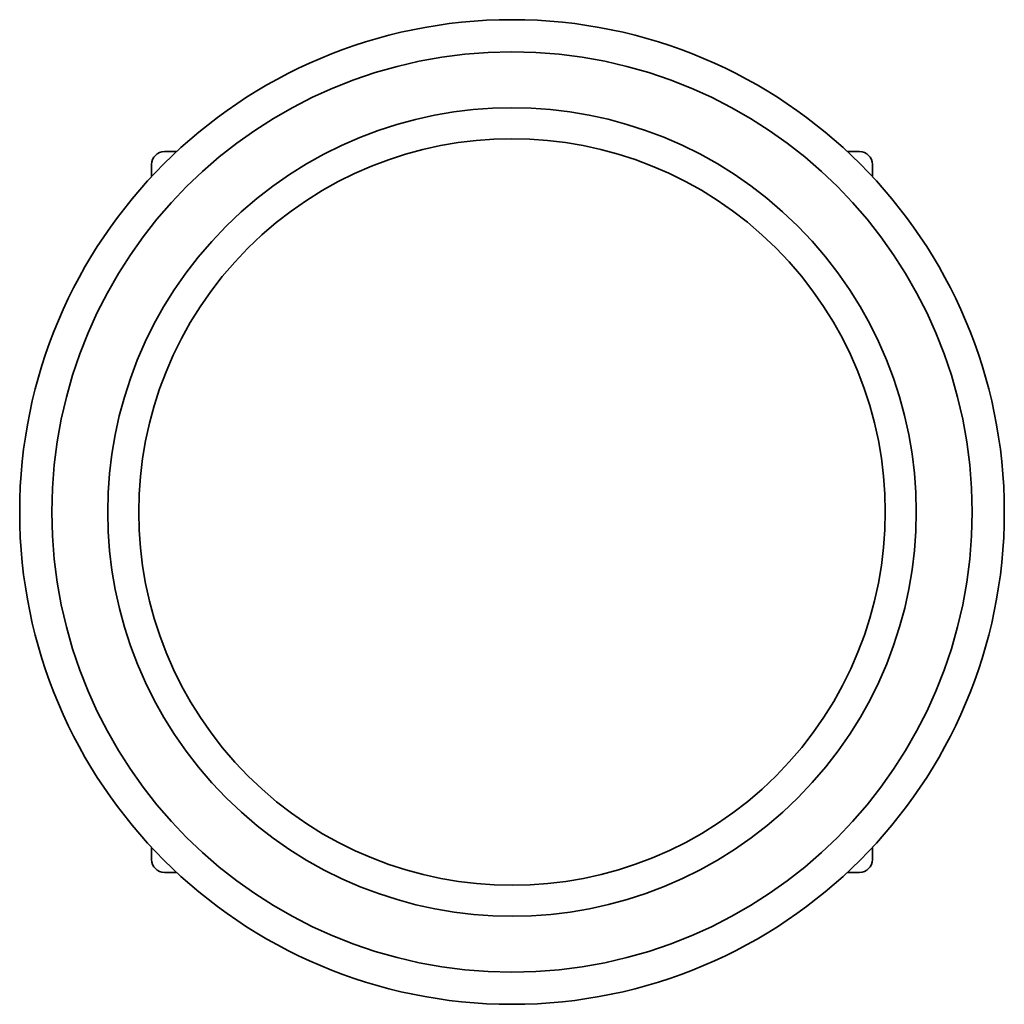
# Model space of a CAD drawing. Header units: millimetres. Extents: x 247 to 1013, y 63 to 828.
import ezdxf

# ---------------------------------------------------------------- set-up
doc = ezdxf.new("R2010")
doc.units = ezdxf.units.MM
doc.header["$LTSCALE"] = 3
doc.layers.add('Krawędzie widoczne(ISO)', color=7, linetype='Continuous', lineweight=35, true_color=0x262659)

msp = doc.modelspace()

# ---------------------------------------------------------------- linework, layer by layer
at = {"layer": 'Krawędzie widoczne(ISO)'}
for p, q in [((369.41, 725.5), (360, 725.5)), ((900, 725.5), (890.59, 725.5)), ((350, 715.5), (350, 706.09)), ((910, 706.09), (910, 715.5)), ((350, 184.91), (350, 175.5)), ((910, 175.5), (910, 184.91)), ((360, 165.5), (369.41, 165.5)), ((890.59, 165.5), (900, 165.5))]:
    msp.add_line(p, q, dxfattribs=at)
for radius in [382.5, 357.5]:
    msp.add_circle((630, 445.5), radius, dxfattribs=at)
for centre, radius, start, end in [((630, 445.5), 314.05, 315.02889, 135.02889), ((630, 445.5), 290, 315.02889, 135.02889), ((360, 715.5), 10, 90, 180), ((900, 715.5), 10, 0, 90), ((630, 445.5), 314.05, 135.02889, 315.02889), ((630, 445.5), 290, 135.02889, 315.02889), ((360, 175.5), 10, 180, 270), ((900, 175.5), 10, 270, 0)]:
    msp.add_arc(centre, radius, start, end, dxfattribs=at)

doc.saveas('drawing.dxf')
